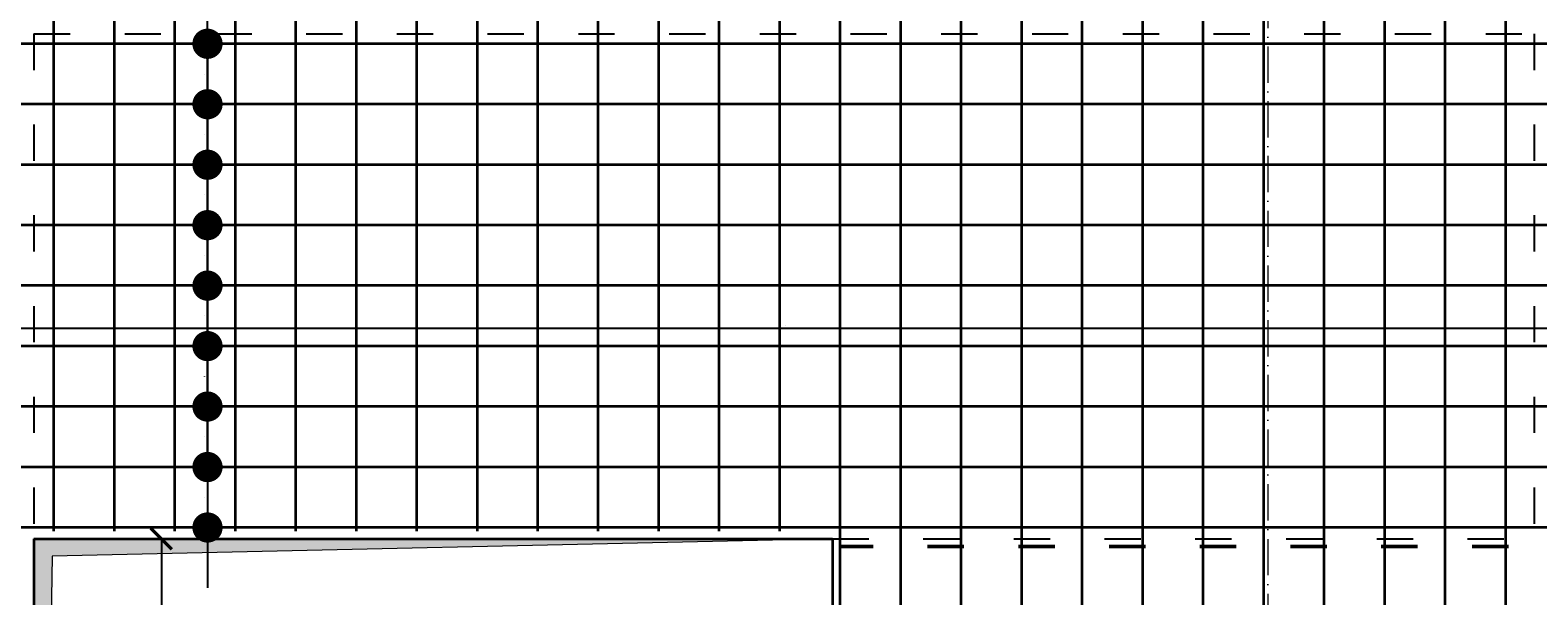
# Model space of a CAD drawing. Header units: millimetres. Extents: x 295948 to 312016, y 6878 to 18016.
# Tile 192 of 252: x 307281 to 307780, y 14501 to 14688. Entities that reach past the tile are written whole.
import ezdxf

# ---------------------------------------------------------------- set-up
doc = ezdxf.new("R2010")
doc.units = ezdxf.units.MM
doc.linetypes.add('ACAD_ISO03W100', pattern=[30, 12, -18])
doc.linetypes.add('ACAD_ISO10W100', pattern=[18, 12, -3, 0, -3])
for name, color, linetype, lineweight in [('konstrukcja', 3, 'Continuous', 35), ('konstrukcja wymiary', 1, 'Continuous', 13), ('osie', 5, 'ACAD_ISO10W100', 13), ('zbrojenie', 4, 'Continuous', 50), ('zbrojenie płyty', 141, 'Continuous', 35)]:
    doc.layers.add(name, color=color, linetype=linetype, lineweight=lineweight)
doc.layers.add('przerywane', color=6, linetype='ACAD_ISO03W100')
doc.styles.add('KONSTRUKCJA', font='romand.shx', dxfattribs={"oblique": 10})
doc.styles.get("Standard").update_dxf_attribs({"font": 'romand.shx', "oblique": 10})
doc.dimstyles.new('150', dxfattribs={"dimtxt": 10, "dimasz": 7, "dimexe": 1.25, "dimexo": 0.625, "dimgap": 3, "dimtad": 1, "dimdec": 0, "dimrnd": 0.5, "dimtxsty": 'KONSTRUKCJA', "dimblk": 'ARCHTICK', "dimcen": 2.5, "dimadec": 0, "dimazin": 0, "dimtfac": 1, "dimtdec": 0, "dimtix": 1, "dimtmove": 0, "dimatfit": 3, "dimfxl": 4, "dimfxlon": 1, "dimarcsym": 0})
doc.dimstyles.new('kropki', dxfattribs={"dimtxt": 0.001, "dimasz": 10, "dimexe": 1.25, "dimexo": 0.625, "dimgap": 1, "dimtad": 1, "dimtxsty": 'Standard', "dimblk": 'DOT', "dimcen": 2.5, "dimadec": 0, "dimazin": 0, "dimtfac": 1, "dimtmove": 0, "dimatfit": 3, "dimfxl": 1, "dimfxlon": 1, "dimarcsym": 0})

# ---------------------------------------------------------------- blocks, each defined once
blk = doc.blocks.new('_ArchTick')
at = {"color": 0, "linetype": 'ByBlock', "lineweight": 13, "const_width": 0.15}
blk.add_lwpolyline([(-0.5, -0.5), (0.5, 0.5)], dxfattribs=at)
blk = doc.blocks.new('*D886')
at = {"layer": 'Defpoints', "color": 0, "transparency": 16777216}
for p in [(307580.44, 14981.32), (306548.44, 14393.22), (306662.44, 14393.22)]:
    blk.add_point(p, dxfattribs=at)
at = {"layer": 'konstrukcja wymiary', "color": 0, "lineweight": -2, "transparency": 16777216}
for p, q in [((306552.44, 14981.32), (306547.19, 14981.32)), ((306548.44, 14981.32), (306548.44, 14393.22)), ((306552.44, 14393.22), (306547.19, 14393.22))]:
    blk.add_line(p, q, dxfattribs=at)
at = {"layer": 'konstrukcja wymiary', "color": 0, "lineweight": -2, "transparency": 16777216, "xscale": 7, "yscale": 7, "zscale": 7}
for p, rotation in [((306548.44, 14981.32), 90), ((306548.44, 14393.22), 270)]:
    blk.add_blockref('_ArchTick', p, dxfattribs=dict(at, rotation=rotation))
at = {"layer": 'konstrukcja wymiary', "color": 0, "transparency": 16777216, "insert": (306540.44, 14687.27), "char_height": 10, "attachment_point": 5, "rotation": 90, "style": 'KONSTRUKCJA'}
blk.add_mtext('588', dxfattribs=at)
blk = doc.blocks.new('*D895')
at = {"layer": 'Defpoints', "color": 0, "transparency": 16777216}
for p in [(307282.44, 15501.22), (307282.44, 14520.22), (306826.44, 14393.22)]:
    blk.add_point(p, dxfattribs=at)
at = {"layer": 'konstrukcja wymiary', "color": 0, "lineweight": -2, "transparency": 16777216}
for p, q in [((306826.44, 15497.22), (306826.44, 15502.47)), ((306826.44, 15501.22), (307282.44, 15501.22)), ((307282.44, 15497.22), (307282.44, 15502.47))]:
    blk.add_line(p, q, dxfattribs=at)
at = {"layer": 'konstrukcja wymiary', "color": 0, "lineweight": -2, "transparency": 16777216, "xscale": 7, "yscale": 7, "zscale": 7, "rotation": 180}
blk.add_blockref('_ArchTick', (306826.44, 15501.22), dxfattribs=at)
at = {"layer": 'konstrukcja wymiary', "color": 0, "lineweight": -2, "transparency": 16777216, "xscale": 7, "yscale": 7, "zscale": 7}
blk.add_blockref('_ArchTick', (307282.44, 15501.22), dxfattribs=at)
at = {"layer": 'konstrukcja wymiary', "color": 0, "transparency": 16777216, "insert": (307054.44, 15509.22), "char_height": 10, "attachment_point": 5, "style": 'KONSTRUKCJA'}
blk.add_mtext('456', dxfattribs=at)
blk = doc.blocks.new('*D896')
at = {"layer": 'Defpoints', "color": 0, "transparency": 16777216}
for p in [(307546.44, 15501.22), (307282.44, 14520.22), (307546.44, 14520.22)]:
    blk.add_point(p, dxfattribs=at)
at = {"layer": 'konstrukcja wymiary', "color": 0, "lineweight": -2, "transparency": 16777216}
for p, q in [((307282.44, 15497.22), (307282.44, 15502.47)), ((307282.44, 15501.22), (307546.44, 15501.22)), ((307546.44, 15497.22), (307546.44, 15502.47))]:
    blk.add_line(p, q, dxfattribs=at)
at = {"layer": 'konstrukcja wymiary', "color": 0, "lineweight": -2, "transparency": 16777216, "xscale": 7, "yscale": 7, "zscale": 7, "rotation": 180}
blk.add_blockref('_ArchTick', (307282.44, 15501.22), dxfattribs=at)
at = {"layer": 'konstrukcja wymiary', "color": 0, "lineweight": -2, "transparency": 16777216, "xscale": 7, "yscale": 7, "zscale": 7}
blk.add_blockref('_ArchTick', (307546.44, 15501.22), dxfattribs=at)
at = {"layer": 'konstrukcja wymiary', "color": 0, "transparency": 16777216, "insert": (307414.44, 15509.22), "char_height": 10, "attachment_point": 5, "style": 'KONSTRUKCJA'}
blk.add_mtext('264', dxfattribs=at)
blk = doc.blocks.new('*D897')
at = {"layer": 'Defpoints', "color": 0, "transparency": 16777216}
for p in [(307580.44, 15501.22), (307580.44, 15013.32), (307546.44, 14520.22)]:
    blk.add_point(p, dxfattribs=at)
at = {"layer": 'konstrukcja wymiary', "color": 0, "lineweight": -2, "transparency": 16777216}
for p, q in [((307546.44, 15497.22), (307546.44, 15502.47)), ((307546.44, 15501.22), (307580.44, 15501.22)), ((307580.44, 15497.22), (307580.44, 15502.47))]:
    blk.add_line(p, q, dxfattribs=at)
at = {"layer": 'konstrukcja wymiary', "color": 0, "lineweight": -2, "transparency": 16777216, "xscale": 7, "yscale": 7, "zscale": 7, "rotation": 180}
blk.add_blockref('_ArchTick', (307546.44, 15501.22), dxfattribs=at)
at = {"layer": 'konstrukcja wymiary', "color": 0, "lineweight": -2, "transparency": 16777216, "xscale": 7, "yscale": 7, "zscale": 7}
blk.add_blockref('_ArchTick', (307580.44, 15501.22), dxfattribs=at)
at = {"layer": 'konstrukcja wymiary', "color": 0, "transparency": 16777216, "insert": (307563.44, 15509.22), "char_height": 10, "attachment_point": 5, "style": 'KONSTRUKCJA'}
blk.add_mtext('34', dxfattribs=at)
blk = doc.blocks.new('*D922')
at = {"layer": 'Defpoints', "color": 0, "transparency": 16777216}
for p in [(307546.44, 14520.22), (307324.57, 14136.22), (307546.44, 14136.22)]:
    blk.add_point(p, dxfattribs=at)
at = {"layer": 'konstrukcja wymiary', "color": 0, "lineweight": -2, "transparency": 16777216}
for p, q in [((307328.57, 14520.22), (307323.32, 14520.22)), ((307324.57, 14520.22), (307324.57, 14136.22)), ((307328.57, 14136.22), (307323.32, 14136.22))]:
    blk.add_line(p, q, dxfattribs=at)
at = {"layer": 'konstrukcja wymiary', "color": 0, "lineweight": -2, "transparency": 16777216, "xscale": 7, "yscale": 7, "zscale": 7}
for p, rotation in [((307324.57, 14520.22), 90), ((307324.57, 14136.22), 270)]:
    blk.add_blockref('_ArchTick', p, dxfattribs=dict(at, rotation=rotation))
at = {"layer": 'konstrukcja wymiary', "color": 0, "transparency": 16777216, "insert": (307316.57, 14328.22), "char_height": 10, "attachment_point": 5, "rotation": 90, "style": 'KONSTRUKCJA'}
blk.add_mtext('384', dxfattribs=at)
blk = doc.blocks.new('*D923')
at = {"layer": 'Defpoints', "color": 0, "transparency": 16777216}
for p in [(307282.44, 14520.22), (307546.44, 14520.22), (307282.44, 14470.22)]:
    blk.add_point(p, dxfattribs=at)
at = {"layer": 'konstrukcja wymiary', "color": 0, "lineweight": -2, "transparency": 16777216}
for p, q in [((307282.44, 14474.22), (307282.44, 14468.97)), ((307546.44, 14474.22), (307546.44, 14468.97)), ((307546.44, 14470.22), (307282.44, 14470.22))]:
    blk.add_line(p, q, dxfattribs=at)
at = {"layer": 'konstrukcja wymiary', "color": 0, "lineweight": -2, "transparency": 16777216, "xscale": 7, "yscale": 7, "zscale": 7, "rotation": 180}
blk.add_blockref('_ArchTick', (307282.44, 14470.22), dxfattribs=at)
at = {"layer": 'konstrukcja wymiary', "color": 0, "lineweight": -2, "transparency": 16777216, "xscale": 7, "yscale": 7, "zscale": 7}
blk.add_blockref('_ArchTick', (307546.44, 14470.22), dxfattribs=at)
at = {"layer": 'konstrukcja wymiary', "color": 0, "transparency": 16777216, "insert": (307414.44, 14478.22), "char_height": 10, "attachment_point": 5, "style": 'KONSTRUKCJA'}
blk.add_mtext('264', dxfattribs=at)
blk = doc.blocks.new('_Dot')
at = {"color": 0, "linetype": 'ByBlock', "lineweight": -2}
blk.add_line((-0.5, 0), (-1, 0), dxfattribs=at)
at = {"color": 0, "linetype": 'ByBlock', "const_width": 0.5}
blk.add_lwpolyline([(-0.25, 0, 1), (0.25, 0, 1)], format="xyb", close=True, dxfattribs=at)
blk = doc.blocks.new('*D1011')
at = {"layer": 'Defpoints', "color": 0, "transparency": 16777216}
for p in [(307328.94, 14683.96), (307328.94, 14663.96), (307339.83, 14663.96)]:
    blk.add_point(p, dxfattribs=at)
at = {"layer": 'konstrukcja wymiary', "color": 0, "lineweight": -2, "transparency": 16777216}
for p, q in [((307339.83, 14693.96), (307339.83, 14703.96)), ((307338.83, 14683.96), (307341.08, 14683.96)), ((307339.83, 14683.96), (307339.83, 14663.96)), ((307338.83, 14663.96), (307341.08, 14663.96)), ((307339.83, 14653.96), (307339.83, 14643.96))]:
    blk.add_line(p, q, dxfattribs=at)
at = {"layer": 'konstrukcja wymiary', "color": 0, "lineweight": -2, "transparency": 16777216, "xscale": 10, "yscale": 10, "zscale": 10}
for p, rotation in [((307339.83, 14683.96), 270), ((307339.83, 14663.96), 90)]:
    blk.add_blockref('_Dot', p, dxfattribs=dict(at, rotation=rotation))
at = {"layer": 'konstrukcja wymiary', "color": 0, "transparency": 16777216, "insert": (307338.83, 14673.96), "char_height": 0.001, "attachment_point": 5, "rotation": 90}
blk.add_mtext('20', dxfattribs=at)
blk = doc.blocks.new('*D1012')
at = {"layer": 'Defpoints', "color": 0, "transparency": 16777216}
for p in [(307328.94, 14663.96), (307328.94, 14643.96), (307339.83, 14643.96)]:
    blk.add_point(p, dxfattribs=at)
at = {"layer": 'konstrukcja wymiary', "color": 0, "lineweight": -2, "transparency": 16777216}
for p, q in [((307339.83, 14673.96), (307339.83, 14683.96)), ((307338.83, 14663.96), (307341.08, 14663.96)), ((307339.83, 14663.96), (307339.83, 14643.96)), ((307338.83, 14643.96), (307341.08, 14643.96)), ((307339.83, 14633.96), (307339.83, 14623.96))]:
    blk.add_line(p, q, dxfattribs=at)
at = {"layer": 'konstrukcja wymiary', "color": 0, "lineweight": -2, "transparency": 16777216, "xscale": 10, "yscale": 10, "zscale": 10}
for p, rotation in [((307339.83, 14663.96), 270), ((307339.83, 14643.96), 90)]:
    blk.add_blockref('_Dot', p, dxfattribs=dict(at, rotation=rotation))
at = {"layer": 'konstrukcja wymiary', "color": 0, "transparency": 16777216, "insert": (307338.83, 14653.96), "char_height": 0.001, "attachment_point": 5, "rotation": 90}
blk.add_mtext('20', dxfattribs=at)
blk = doc.blocks.new('*D1013')
at = {"layer": 'Defpoints', "color": 0, "transparency": 16777216}
for p in [(307328.94, 14643.96), (307328.94, 14623.96), (307339.83, 14623.96)]:
    blk.add_point(p, dxfattribs=at)
at = {"layer": 'konstrukcja wymiary', "color": 0, "lineweight": -2, "transparency": 16777216}
for p, q in [((307339.83, 14653.96), (307339.83, 14663.96)), ((307338.83, 14643.96), (307341.08, 14643.96)), ((307339.83, 14643.96), (307339.83, 14623.96)), ((307338.83, 14623.96), (307341.08, 14623.96)), ((307339.83, 14613.96), (307339.83, 14603.96))]:
    blk.add_line(p, q, dxfattribs=at)
at = {"layer": 'konstrukcja wymiary', "color": 0, "lineweight": -2, "transparency": 16777216, "xscale": 10, "yscale": 10, "zscale": 10}
for p, rotation in [((307339.83, 14643.96), 270), ((307339.83, 14623.96), 90)]:
    blk.add_blockref('_Dot', p, dxfattribs=dict(at, rotation=rotation))
at = {"layer": 'konstrukcja wymiary', "color": 0, "transparency": 16777216, "insert": (307338.83, 14633.96), "char_height": 0.001, "attachment_point": 5, "rotation": 90}
blk.add_mtext('20', dxfattribs=at)
blk = doc.blocks.new('*D1004')
at = {"layer": 'Defpoints', "color": 0, "transparency": 16777216}
for p in [(307328.94, 14623.96), (307328.94, 14603.96), (307339.83, 14603.96)]:
    blk.add_point(p, dxfattribs=at)
at = {"layer": 'konstrukcja wymiary', "color": 0, "lineweight": -2, "transparency": 16777216}
for p, q in [((307339.83, 14633.96), (307339.83, 14643.96)), ((307338.83, 14623.96), (307341.08, 14623.96)), ((307339.83, 14623.96), (307339.83, 14603.96)), ((307338.83, 14603.96), (307341.08, 14603.96)), ((307339.83, 14593.96), (307339.83, 14583.96))]:
    blk.add_line(p, q, dxfattribs=at)
at = {"layer": 'konstrukcja wymiary', "color": 0, "lineweight": -2, "transparency": 16777216, "xscale": 10, "yscale": 10, "zscale": 10}
for p, rotation in [((307339.83, 14623.96), 270), ((307339.83, 14603.96), 90)]:
    blk.add_blockref('_Dot', p, dxfattribs=dict(at, rotation=rotation))
at = {"layer": 'konstrukcja wymiary', "color": 0, "transparency": 16777216, "insert": (307338.83, 14613.96), "char_height": 0.001, "attachment_point": 5, "rotation": 90}
blk.add_mtext('20', dxfattribs=at)
blk = doc.blocks.new('*D1005')
at = {"layer": 'Defpoints', "color": 0, "transparency": 16777216}
for p in [(307328.94, 14603.96), (307328.94, 14583.96), (307339.83, 14583.96)]:
    blk.add_point(p, dxfattribs=at)
at = {"layer": 'konstrukcja wymiary', "color": 0, "lineweight": -2, "transparency": 16777216}
for p, q in [((307339.83, 14613.96), (307339.83, 14623.96)), ((307338.83, 14603.96), (307341.08, 14603.96)), ((307339.83, 14603.96), (307339.83, 14583.96)), ((307338.83, 14583.96), (307341.08, 14583.96)), ((307339.83, 14573.96), (307339.83, 14563.96))]:
    blk.add_line(p, q, dxfattribs=at)
at = {"layer": 'konstrukcja wymiary', "color": 0, "lineweight": -2, "transparency": 16777216, "xscale": 10, "yscale": 10, "zscale": 10}
for p, rotation in [((307339.83, 14603.96), 270), ((307339.83, 14583.96), 90)]:
    blk.add_blockref('_Dot', p, dxfattribs=dict(at, rotation=rotation))
at = {"layer": 'konstrukcja wymiary', "color": 0, "transparency": 16777216, "insert": (307338.83, 14593.96), "char_height": 0.001, "attachment_point": 5, "rotation": 90}
blk.add_mtext('20', dxfattribs=at)
blk = doc.blocks.new('*D1006')
at = {"layer": 'Defpoints', "color": 0, "transparency": 16777216}
for p in [(307328.94, 14583.96), (307328.94, 14563.96), (307339.83, 14563.96)]:
    blk.add_point(p, dxfattribs=at)
at = {"layer": 'konstrukcja wymiary', "color": 0, "lineweight": -2, "transparency": 16777216}
for p, q in [((307339.83, 14593.96), (307339.83, 14603.96)), ((307338.83, 14583.96), (307341.08, 14583.96)), ((307339.83, 14583.96), (307339.83, 14563.96)), ((307338.83, 14563.96), (307341.08, 14563.96)), ((307339.83, 14553.96), (307339.83, 14543.96))]:
    blk.add_line(p, q, dxfattribs=at)
at = {"layer": 'konstrukcja wymiary', "color": 0, "lineweight": -2, "transparency": 16777216, "xscale": 10, "yscale": 10, "zscale": 10}
for p, rotation in [((307339.83, 14583.96), 270), ((307339.83, 14563.96), 90)]:
    blk.add_blockref('_Dot', p, dxfattribs=dict(at, rotation=rotation))
at = {"layer": 'konstrukcja wymiary', "color": 0, "transparency": 16777216, "insert": (307338.83, 14573.96), "char_height": 0.001, "attachment_point": 5, "rotation": 90}
blk.add_mtext('20', dxfattribs=at)
blk = doc.blocks.new('*D1007')
at = {"layer": 'Defpoints', "color": 0, "transparency": 16777216}
for p in [(307328.94, 14563.96), (307328.94, 14543.96), (307339.83, 14543.96)]:
    blk.add_point(p, dxfattribs=at)
at = {"layer": 'konstrukcja wymiary', "color": 0, "lineweight": -2, "transparency": 16777216}
for p, q in [((307339.83, 14573.96), (307339.83, 14583.96)), ((307338.83, 14563.96), (307341.08, 14563.96)), ((307339.83, 14563.96), (307339.83, 14543.96)), ((307338.83, 14543.96), (307341.08, 14543.96)), ((307339.83, 14533.96), (307339.83, 14523.96))]:
    blk.add_line(p, q, dxfattribs=at)
at = {"layer": 'konstrukcja wymiary', "color": 0, "lineweight": -2, "transparency": 16777216, "xscale": 10, "yscale": 10, "zscale": 10}
for p, rotation in [((307339.83, 14563.96), 270), ((307339.83, 14543.96), 90)]:
    blk.add_blockref('_Dot', p, dxfattribs=dict(at, rotation=rotation))
at = {"layer": 'konstrukcja wymiary', "color": 0, "transparency": 16777216, "insert": (307338.83, 14553.96), "char_height": 0.001, "attachment_point": 5, "rotation": 90}
blk.add_mtext('20', dxfattribs=at)
blk = doc.blocks.new('*D1008')
at = {"layer": 'Defpoints', "color": 0, "transparency": 16777216}
for p in [(307328.94, 14543.96), (307328.94, 14523.96), (307339.83, 14523.96)]:
    blk.add_point(p, dxfattribs=at)
at = {"layer": 'konstrukcja wymiary', "color": 0, "lineweight": -2, "transparency": 16777216}
for p, q in [((307339.83, 14553.96), (307339.83, 14563.96)), ((307338.83, 14543.96), (307341.08, 14543.96)), ((307339.83, 14543.96), (307339.83, 14523.96)), ((307338.83, 14523.96), (307341.08, 14523.96)), ((307339.83, 14513.96), (307339.83, 14503.96))]:
    blk.add_line(p, q, dxfattribs=at)
at = {"layer": 'konstrukcja wymiary', "color": 0, "lineweight": -2, "transparency": 16777216, "xscale": 10, "yscale": 10, "zscale": 10}
for p, rotation in [((307339.83, 14543.96), 270), ((307339.83, 14523.96), 90)]:
    blk.add_blockref('_Dot', p, dxfattribs=dict(at, rotation=rotation))
at = {"layer": 'konstrukcja wymiary', "color": 0, "transparency": 16777216, "insert": (307338.83, 14533.96), "char_height": 0.001, "attachment_point": 5, "rotation": 90}
blk.add_mtext('20', dxfattribs=at)
blk = doc.blocks.new('*D1108')
at = {"layer": 'Defpoints', "color": 0, "transparency": 16777216}
for p in [(307810.94, 14589.93), (307250.94, 14576.22), (307810.94, 14508.45)]:
    blk.add_point(p, dxfattribs=at)
at = {"layer": 'konstrukcja wymiary', "color": 0, "lineweight": -2, "transparency": 16777216}
for p, q in [((307250.94, 14588.93), (307250.94, 14591.18)), ((307810.94, 14588.93), (307810.94, 14591.18)), ((307260.94, 14589.93), (307800.94, 14589.93))]:
    blk.add_line(p, q, dxfattribs=at)
at = {"layer": 'konstrukcja wymiary', "color": 0, "lineweight": -2, "transparency": 16777216, "xscale": 10, "yscale": 10, "zscale": 10, "rotation": 180}
blk.add_blockref('_Dot', (307250.94, 14589.93), dxfattribs=at)
at = {"layer": 'konstrukcja wymiary', "color": 0, "lineweight": -2, "transparency": 16777216, "xscale": 10, "yscale": 10, "zscale": 10}
blk.add_blockref('_Dot', (307810.94, 14589.93), dxfattribs=at)
at = {"layer": 'konstrukcja wymiary', "color": 0, "transparency": 16777216, "insert": (307530.94, 14590.93), "char_height": 0.001, "attachment_point": 5}
blk.add_mtext('560', dxfattribs=at)
blk = doc.blocks.new('*D1734')
at = {"layer": 'Defpoints', "color": 0, "transparency": 16777216}
for p in [(308234.44, 15501.22), (307678.44, 15013.32), (308234.44, 14393.22)]:
    blk.add_point(p, dxfattribs=at)
at = {"layer": 'konstrukcja wymiary', "color": 0, "lineweight": -2, "transparency": 16777216}
for p, q in [((307678.44, 15497.22), (307678.44, 15502.47)), ((307678.44, 15501.22), (308234.44, 15501.22)), ((308234.44, 15497.22), (308234.44, 15502.47))]:
    blk.add_line(p, q, dxfattribs=at)
at = {"layer": 'konstrukcja wymiary', "color": 0, "lineweight": -2, "transparency": 16777216, "xscale": 7, "yscale": 7, "zscale": 7, "rotation": 180}
blk.add_blockref('_ArchTick', (307678.44, 15501.22), dxfattribs=at)
at = {"layer": 'konstrukcja wymiary', "color": 0, "lineweight": -2, "transparency": 16777216, "xscale": 7, "yscale": 7, "zscale": 7}
blk.add_blockref('_ArchTick', (308234.44, 15501.22), dxfattribs=at)
at = {"layer": 'konstrukcja wymiary', "color": 0, "transparency": 16777216, "insert": (307956.44, 15509.22), "char_height": 10, "attachment_point": 5, "style": 'KONSTRUKCJA'}
blk.add_mtext('556', dxfattribs=at)

msp = doc.modelspace()

# ---------------------------------------------------------------- hatches: boundary and pattern name
at = {"layer": 'konstrukcja wymiary'}
h = msp.add_hatch(color=256, dxfattribs=at)
h.dxf.hatch_style = 1
h.paths.add_polyline_path([(307288.508, 14514.455), (307282.44, 14136.224), (307282.44, 14520.224), (307546.44, 14520.224)])

# ---------------------------------------------------------------- linework, layer by layer
at = {"layer": 'konstrukcja'}
for p, q in [((307282.44, 14520.224), (307546.44, 14520.224)), ((307282.44, 14520.224), (307282.44, 14136.224)), ((307546.44, 14520.224), (307546.44, 14136.224))]:
    msp.add_line(p, q, dxfattribs=at)
at = {"layer": 'konstrukcja wymiary'}
msp.add_lwpolyline([(307288.508, 14514.455), (307282.44, 14136.224), (307282.44, 14520.224), (307546.44, 14520.224)], close=True, dxfattribs=at)
at = {"layer": 'osie'}
msp.add_line((307690.44, 15606.148), (307690.44, 13976.332), dxfattribs=at)
at = {"layer": 'przerywane'}
for p, q in [((307282.44, 14687.224), (307778.44, 14687.224)), ((307282.44, 14687.224), (307282.44, 14520.224)), ((307778.44, 14687.224), (307778.44, 14520.224)), ((307546.44, 14520.224), (307778.44, 14520.224))]:
    msp.add_line(p, q, dxfattribs=at)
at = {"layer": 'zbrojenie', "linetype": 'ACAD_ISO03W100'}
msp.add_line((307799.94, 14517.724), (307548.94, 14517.724), dxfattribs=at)
at = {"layer": 'zbrojenie płyty'}
for p, q in [((307288.94, 15288.724), (307288.94, 14522.724)), ((307308.94, 15288.724), (307308.94, 14522.724)), ((307328.94, 15288.724), (307328.94, 14522.724)), ((307348.94, 15288.724), (307348.94, 14522.724)), ((307368.94, 15288.724), (307368.94, 14522.724)), ((307388.94, 15288.724), (307388.94, 14522.724)), ((307408.94, 15288.724), (307408.94, 14522.724)), ((307428.94, 15288.724), (307428.94, 14522.724)), ((307448.94, 15288.724), (307448.94, 14522.724)), ((307468.94, 15288.724), (307468.94, 14522.724)), ((307488.94, 15288.724), (307488.94, 14522.724)), ((307508.94, 15288.724), (307508.94, 14522.724)), ((307528.94, 15288.724), (307528.94, 14522.724)), ((307548.94, 15288.724), (307548.94, 14114.724)), ((307568.94, 15288.724), (307568.94, 14114.724)), ((307688.94, 15288.724), (307688.94, 14114.724)), ((307708.94, 15288.724), (307708.94, 14114.724)), ((307728.94, 15288.724), (307728.94, 14114.724)), ((307748.94, 15288.724), (307748.94, 14114.724)), ((307768.94, 15288.724), (307768.94, 14114.724)), ((307588.94, 14977.724), (307588.94, 14114.724)), ((307608.94, 14977.724), (307608.94, 14114.724)), ((307628.94, 14977.724), (307628.94, 14114.724)), ((307648.94, 14977.724), (307648.94, 14114.724)), ((307668.94, 14977.724), (307668.94, 14114.724)), ((308419.94, 14683.964), (307260.94, 14683.964)), ((308419.94, 14663.964), (307260.94, 14663.964)), ((308419.94, 14643.964), (307260.94, 14643.964)), ((308419.94, 14623.964), (307260.94, 14623.964)), ((308419.94, 14603.964), (307260.94, 14603.964)), ((308419.94, 14583.964), (307260.94, 14583.964)), ((308419.94, 14563.964), (307260.94, 14563.964)), ((308419.94, 14543.964), (307260.94, 14543.964)), ((308419.94, 14523.964), (307260.94, 14523.964))]:
    msp.add_line(p, q, dxfattribs=at)

# ---------------------------------------------------------------- dimensions: what is measured, and where the dimension line sits
at = {"layer": 'konstrukcja wymiary'}
for base, p1, p2, dimstyle, picture, middle in [((307282.44, 15501.224), (306826.44, 14393.224), (307282.44, 14520.224), '150', '*D895', (307054.44, 15509.224)), ((307546.44, 15501.224), (307282.44, 14520.224), (307546.44, 14520.224), '150', '*D896', (307414.44, 15509.224)), ((307580.44, 15501.224), (307546.44, 14520.224), (307580.44, 15013.324), '150', '*D897', (307563.44, 15509.224)), ((308234.44, 15501.224), (307678.44, 15013.324), (308234.44, 14393.224), '150', '*D1734', (307956.44, 15509.224)), ((307810.94, 14589.934), (307250.94, 14576.224), (307810.94, 14508.452), 'kropki', '*D1108', (307530.94, 14590.934))]:
    dim = msp.add_linear_dim(base=base, p1=p1, p2=p2, dimstyle=dimstyle, override={"dimtmove": 1}, dxfattribs=at)
    dim.commit()
    dim.dimension.update_dxf_attribs({"geometry": picture, "text_midpoint": middle})
for base, p1, p2, dimstyle, picture, middle in [((306548.44, 14393.224), (307580.44, 14981.324), (306662.44, 14393.224), '150', '*D886', (306540.44, 14687.274)), ((307339.832, 14663.964), (307328.94, 14683.964), (307328.94, 14663.964), 'kropki', '*D1011', (307338.831, 14673.964)), ((307324.574, 14136.224), (307546.44, 14520.224), (307546.44, 14136.224), '150', '*D922', (307316.574, 14328.224))]:
    dim = msp.add_linear_dim(base=base, p1=p1, p2=p2, angle=90, dimstyle=dimstyle, dxfattribs=at)
    dim.commit()
    dim.dimension.update_dxf_attribs({"geometry": picture, "text_midpoint": middle})
for base, p1, p2, picture, middle in [((307339.832, 14643.964), (307328.94, 14663.964), (307328.94, 14643.964), '*D1012', (307338.831, 14653.964)), ((307339.832, 14623.964), (307328.94, 14643.964), (307328.94, 14623.964), '*D1013', (307338.831, 14633.964)), ((307339.832, 14603.964), (307328.94, 14623.964), (307328.94, 14603.964), '*D1004', (307338.831, 14613.964)), ((307339.832, 14583.964), (307328.94, 14603.964), (307328.94, 14583.964), '*D1005', (307338.831, 14593.964)), ((307339.832, 14563.964), (307328.94, 14583.964), (307328.94, 14563.964), '*D1006', (307338.831, 14573.964)), ((307339.832, 14543.964), (307328.94, 14563.964), (307328.94, 14543.964), '*D1007', (307338.831, 14553.964)), ((307339.832, 14523.964), (307328.94, 14543.964), (307328.94, 14523.964), '*D1008', (307338.831, 14533.964))]:
    dim = msp.add_linear_dim(base=base, p1=p1, p2=p2, angle=90, dimstyle='kropki', override={"dimtmove": 1}, dxfattribs=at)
    dim.commit()
    dim.dimension.update_dxf_attribs({"geometry": picture, "text_midpoint": middle})
dim = msp.add_linear_dim(base=(307282.44, 14470.224), p1=(307546.44, 14520.224), p2=(307282.44, 14520.224), dimstyle='150', dxfattribs=at)
dim.commit()
dim.dimension.update_dxf_attribs({"geometry": '*D923', "text_midpoint": (307414.44, 14478.224)})

doc.saveas('drawing.dxf')
